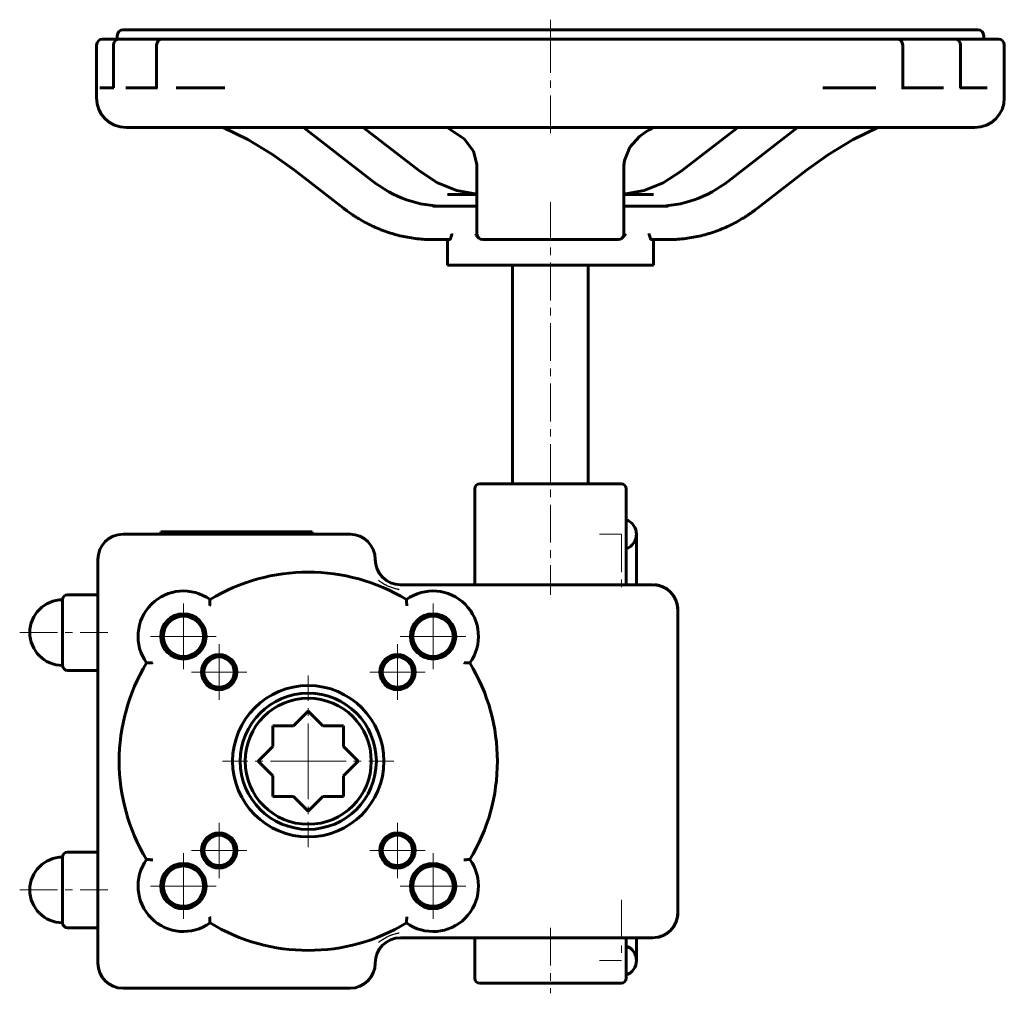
# Model space of a CAD drawing. Header units: millimetres. Extents: x -99 to 97, y -96 to 97.
import ezdxf

# ---------------------------------------------------------------- set-up
doc = ezdxf.new("R2010")
doc.units = ezdxf.units.MM
for name, pattern in [('K5LT-1', [0]), ('K5LT_AXLED', [12, 7.5, -1.5, 1.5, -1.5]), ('K5LT_BASIC', [0])]:
    doc.linetypes.add(name, pattern=pattern)
doc.layers.add('Системный слой (1)', color=7, linetype='Continuous', true_color=0x6c6c6c)

# ---------------------------------------------------------------- blocks, each defined once
blk = doc.blocks.new('U0')
at = {"layer": 'Системный слой (1)', "color": 143, "linetype": 'K5LT_BASIC', "lineweight": 60, "true_color": 0x33acca}
for start, end in [(338.3902, 0), (312.8378, 325.3424), (283.6542, 296.597)]:
    blk.add_arc((26.88, -80), 5, start, end, dxfattribs=at)
blk = doc.blocks.new('U1')
at = {"layer": 'Системный слой (1)', "color": 143, "linetype": 'K5LT_BASIC', "lineweight": 60, "true_color": 0x33acca}
for p, q in [((-7.37, -94), (6.63, -94)), ((6.63, -94), (20.63, -94))]:
    blk.add_line(p, q, dxfattribs=at)
blk = doc.blocks.new('U2')
at = {"layer": 'Системный слой (1)', "color": 143, "linetype": 'K5LT_BASIC', "lineweight": 60, "true_color": 0x33acca}
for p, q in [((25.56, 74.78), (24.26, 73.83)), ((26.31, 75.23), (25.56, 74.78)), ((26.7, 75.44), (26.31, 75.23)), ((26.9, 75.54), (26.7, 75.44)), ((27.01, 75.59), (26.9, 75.54)), ((27.06, 75.62), (27.01, 75.59)), ((27.08, 75.63), (27.06, 75.62)), ((27.1, 75.64), (27.08, 75.63)), ((27.11, 75.64), (27.1, 75.64)), ((27.1, 75.64), (27.1, 75.64)), ((27.12, 75.64), (27.11, 75.64)), ((27.11, 75.64), (27.11, 75.64)), ((27.11, 75.64), (27.11, 75.64)), ((27.11, 75.64), (27.11, 75.64)), ((27.13, 75.65), (27.12, 75.65)), ((27.12, 75.65), (27.12, 75.65)), ((27.12, 75.65), (27.12, 75.65)), ((27.12, 75.65), (27.12, 75.65)), ((27.12, 75.65), (27.12, 75.64)), ((24.26, 73.83), (22.37, 71.75)), ((22.37, 71.75), (21.29, 69.08)), ((21.29, 69.08), (21.2, 68.1))]:
    blk.add_line(p, q, dxfattribs=at)
blk = doc.blocks.new('U3')
at = {"layer": 'Системный слой (1)', "color": 143, "linetype": 'K5LT_BASIC', "lineweight": 60, "true_color": 0x33acca}
for p, q in [((-15.74, 64.69), (-19.29, 66.95)), ((-11.93, 63.17), (-15.74, 64.69)), ((-7.95, 62.42), (-11.93, 63.17))]:
    blk.add_line(p, q, dxfattribs=at)
blk = doc.blocks.new('U4')
at = {"layer": 'Системный слой (1)', "color": 143, "linetype": 'K5LT_BASIC', "lineweight": 60, "true_color": 0x33acca}
for p, q in [((-58.3, 75.65), (-53.37, 73.22)), ((-53.37, 73.22), (-48.52, 70.3)), ((-48.52, 70.3), (-44.14, 67.18)), ((-44.14, 67.18), (-44.14, 67.18)), ((-44.14, 67.18), (-44.14, 67.18))]:
    blk.add_line(p, q, dxfattribs=at)
blk = doc.blocks.new('U5')
at = {"layer": 'Системный слой (1)', "color": 143, "linetype": 'K5LT_BASIC', "lineweight": 60, "true_color": 0x33acca}
for p, q in [((-8.19, 54.46), (-8.26, 54.57)), ((-8.26, 54.57), (-8.26, 54.57)), ((-8.08, 54.31), (-8.19, 54.46)), ((-7.99, 54.18), (-8.08, 54.31)), ((-7.91, 54.08), (-7.99, 54.18)), ((-7.83, 53.97), (-7.91, 54.08)), ((-7.76, 53.89), (-7.83, 53.97)), ((-7.72, 53.85), (-7.76, 53.89)), ((-7.7, 53.83), (-7.72, 53.85)), ((-7.69, 53.82), (-7.7, 53.83)), ((-7.65, 53.78), (-7.69, 53.82)), ((-7.5, 53.66), (-7.65, 53.78))]:
    blk.add_line(p, q, dxfattribs=at)
blk = doc.blocks.new('U6')
at = {"layer": 'Системный слой (1)', "color": 143, "linetype": 'K5LT_BASIC', "lineweight": 60, "true_color": 0x33acca}
for q in [(70.28, 93.14), (75.31, 93.14)]:
    blk.add_line((75.31, 93.14), q, dxfattribs=at)
blk = doc.blocks.new('U7')
at = {"layer": 'Системный слой (1)', "color": 143, "linetype": 'K5LT_BASIC', "lineweight": 60, "true_color": 0x33acca}
for p, q in [((71.56, 75.65), (66.63, 73.22)), ((66.63, 73.22), (61.78, 70.31)), ((61.78, 70.31), (57.4, 67.18)), ((57.4, 67.18), (57.4, 67.18)), ((57.4, 67.18), (57.4, 67.18))]:
    blk.add_line(p, q, dxfattribs=at)
blk = doc.blocks.new('U8')
at = {"layer": 'Системный слой (1)', "color": 143, "linetype": 'K5LT_BASIC', "lineweight": 60, "true_color": 0x33acca}
for p, q in [((-13.86, 75.65), (-10.5, 73.39)), ((-10.5, 73.39), (-8.66, 70.96)), ((-8.66, 70.96), (-7.95, 68.29)), ((-7.95, 68.29), (-7.95, 68.1))]:
    blk.add_line(p, q, dxfattribs=at)
blk = doc.blocks.new('U9')
at = {"layer": 'Системный слой (1)', "color": 143, "linetype": 'K5LT_BASIC', "lineweight": 60, "true_color": 0x33acca}
for p, q in [((29, 64.69), (32.54, 66.95)), ((25.18, 63.17), (29, 64.69)), ((21.2, 62.42), (25.18, 63.17))]:
    blk.add_line(p, q, dxfattribs=at)
blk = doc.blocks.new('U10')
at = {"layer": 'Системный слой (1)', "color": 30, "linetype": 'K5LT_AXLED', "lineweight": 18, "true_color": 0xff8000}
for q in [(-66.15, -68.25), (-72.65, -74.75), (-59.65, -74.75), (-66.15, -81.25)]:
    blk.add_line((-66.15, -74.75), q, dxfattribs=at)
blk = doc.blocks.new('U11')
at = {"layer": 'Системный слой (1)', "color": 30, "linetype": 'K5LT_AXLED', "lineweight": 18, "true_color": 0xff8000}
for q in [(-66.15, -18.75), (-72.65, -25.25), (-59.65, -25.25), (-66.15, -31.75)]:
    blk.add_line((-66.15, -25.25), q, dxfattribs=at)
blk = doc.blocks.new('U12')
at = {"layer": 'Системный слой (1)', "color": 30, "linetype": 'K5LT_AXLED', "lineweight": 18, "true_color": 0xff8000}
for q in [(-59.08, -62.18), (-64.58, -67.68), (-53.58, -67.68), (-59.08, -73.18)]:
    blk.add_line((-59.08, -67.68), q, dxfattribs=at)
blk = doc.blocks.new('U13')
at = {"layer": 'Системный слой (1)', "color": 30, "linetype": 'K5LT_AXLED', "lineweight": 18, "true_color": 0xff8000}
for q in [(-59.08, -26.82), (-64.58, -32.32), (-53.58, -32.32), (-59.08, -37.82)]:
    blk.add_line((-59.08, -32.32), q, dxfattribs=at)
blk = doc.blocks.new('U14')
at = {"layer": 'Системный слой (1)', "color": 30, "linetype": 'K5LT_AXLED', "lineweight": 18, "true_color": 0xff8000}
for q in [(-41.4, -33), (-58.4, -50), (-24.4, -50), (-41.4, -67)]:
    blk.add_line((-41.4, -50), q, dxfattribs=at)
blk = doc.blocks.new('U15')
at = {"layer": 'Системный слой (1)', "color": 30, "linetype": 'K5LT_AXLED', "lineweight": 18, "true_color": 0xff8000}
for q in [(-23.72, -62.18), (-29.22, -67.68), (-18.22, -67.68), (-23.72, -73.18)]:
    blk.add_line((-23.72, -67.68), q, dxfattribs=at)
blk = doc.blocks.new('U16')
at = {"layer": 'Системный слой (1)', "color": 30, "linetype": 'K5LT_AXLED', "lineweight": 18, "true_color": 0xff8000}
for q in [(-23.72, -26.82), (-29.22, -32.32), (-18.22, -32.32), (-23.72, -37.82)]:
    blk.add_line((-23.72, -32.32), q, dxfattribs=at)
blk = doc.blocks.new('U17')
at = {"layer": 'Системный слой (1)', "color": 30, "linetype": 'K5LT_AXLED', "lineweight": 18, "true_color": 0xff8000}
for q in [(-16.65, -68.25), (-23.15, -74.75), (-10.15, -74.75), (-16.65, -81.25)]:
    blk.add_line((-16.65, -74.75), q, dxfattribs=at)
blk = doc.blocks.new('U18')
at = {"layer": 'Системный слой (1)', "color": 30, "linetype": 'K5LT_AXLED', "lineweight": 18, "true_color": 0xff8000}
for q in [(-16.65, -18.75), (-23.15, -25.25), (-10.15, -25.25), (-16.65, -31.75)]:
    blk.add_line((-16.65, -25.25), q, dxfattribs=at)

msp = doc.modelspace()

# ---------------------------------------------------------------- linework, layer by layer
at = {"layer": 'Системный слой (1)', "color": 30, "linetype": 'K5LT_AXLED', "lineweight": 18, "true_color": 0xff8000}
for p, q in [((6.63, 97), (6.63, 91.14)), ((6.63, 93.98), (6.63, 73.65)), ((6.63, 60.85), (6.63, -17)), ((16.36, -5), (20.69, -5)), ((20.69, -5), (20.69, -17)), ((-98.62, -24.49), (-81.12, -24.49)), ((-98.62, -75.51), (-81.12, -75.51)), ((20.69, -77.5), (20.69, -89.5)), ((6.63, -83), (6.63, -96)), ((20.69, -89.5), (16.36, -89.5))]:
    msp.add_line(p, q, dxfattribs=at)
at = {"layer": 'Системный слой (1)', "color": 143, "linetype": 'K5LT_BASIC', "lineweight": 60, "true_color": 0x33acca}
for p, q in [((-79.28, 93.14), (-79.28, 93.83)), ((91.37, 95), (-78.11, 95)), ((-64.5, 95), (-62.72, 95)), ((-62.72, 95), (-62.59, 95)), ((92.54, 93.14), (92.54, 93.83)), ((-83.36, 81.48), (-83.36, 91.98)), ((-81.55, 93.14), (-82.19, 93.14)), ((-77.93, 93.14), (-81.55, 93.14)), ((-80.02, 91.98), (-80.02, 83.52)), ((-76.49, 93.14), (-78.85, 93.14)), ((-70.12, 93.14), (-76.49, 93.14)), ((-71.46, 91.98), (-71.46, 83.52)), ((-66.63, 93.14), (-70.3, 93.14)), ((-57.1, 93.14), (-66.63, 93.14)), ((59.96, 93.14), (-57.1, 93.14)), ((70.28, 93.14), (59.96, 93.14)), ((83.55, 93.14), (75.31, 93.14)), ((76.48, 91.98), (76.48, 91.98)), ((76.48, 83.52), (76.48, 91.98)), ((76.48, 91.98), (76.48, 91.98)), ((86.76, 93.14), (83.55, 93.14)), ((92.08, 93.14), (86.34, 93.14)), ((87.92, 83.52), (87.92, 91.98)), ((95.45, 93.14), (92.08, 93.14)), ((96.62, 81.48), (96.62, 91.98)), ((-79.97, 83.52), (-82.71, 83.52)), ((-71.31, 83.52), (-77.58, 83.52)), ((-57.93, 83.52), (-67.59, 83.52)), ((71.11, 83.52), (60.66, 83.52)), ((84.56, 83.52), (76.21, 83.52)), ((93.2, 83.52), (87.81, 83.52)), ((-77.53, 75.65), (90.79, 75.65)), ((-28.73, 65.06), (-42.37, 75.65)), ((-19.29, 66.95), (-30.5, 75.65)), ((32.54, 66.95), (43.75, 75.65)), ((41.98, 65.06), (55.63, 75.65)), ((-34.41, 59.62), (-44.14, 67.18)), ((-7.95, 68.1), (-7.95, 60.54)), ((-7.95, 68.1), (-7.95, 68.1)), ((21.2, 60.54), (21.2, 68.1)), ((47.66, 59.62), (57.4, 67.18)), ((-7.95, 62.35), (-13.82, 62.35)), ((-7.95, 60.54), (-7.95, 54.57)), ((27.07, 62.35), (21.2, 62.35)), ((21.2, 54.57), (21.2, 60.54)), ((-12.85, 60.02), (-16.73, 60.02)), ((-11.78, 60.02), (-12.85, 60.02)), ((-7.95, 60.02), (-11.78, 60.02)), ((25.04, 60.02), (21.2, 60.02)), ((26.11, 60.02), (25.04, 60.02)), ((29.99, 60.02), (26.11, 60.02)), ((-16.73, 53.41), (-13.4, 53.41)), ((-13.78, 48.36), (-13.78, 53.41)), ((-6.78, 53.41), (-0.19, 53.41)), ((13.44, 53.41), (20.04, 53.41)), ((26.65, 53.41), (29.99, 53.41)), ((27.03, 48.36), (27.03, 53.41)), ((-13.78, 48.36), (27.03, 48.36)), ((-0.87, 5), (-0.87, 48.36)), ((14.13, 5), (14.13, 48.36)), ((-8.37, -15), (-8.37, 4)), ((20.63, 5), (-7.37, 5)), ((21.63, -15), (21.63, 4)), ((-33.12, -5), (-78.12, -5)), ((-70.62, -5), (-70.62, -4.5)), ((-70.62, -4.5), (-40.62, -4.5)), ((-40.62, -5), (-40.62, -4.5)), ((23.69, -5), (23.69, -15)), ((-83.12, -10), (-83.12, -90)), ((6.63, -15), (-23.12, -15)), ((26.88, -15), (6.63, -15)), ((-83.12, -16.99), (-89.12, -16.99)), ((-90.12, -17.99), (-90.12, -30.99)), ((31.88, -80), (31.88, -20)), ((-83.12, -31.99), (-89.12, -31.99)), ((-41.4, -40.1), (-44.3, -43)), ((-38.5, -43), (-41.4, -40.1)), ((-44.3, -43), (-48.4, -43)), ((-48.4, -43), (-48.4, -47.1)), ((-34.4, -43), (-38.5, -43)), ((-34.4, -47.1), (-34.4, -43)), ((-48.4, -47.1), (-51.3, -50)), ((-31.5, -50), (-34.4, -47.1)), ((-51.3, -50), (-48.4, -52.9)), ((-34.4, -52.9), (-31.5, -50)), ((-48.4, -52.9), (-48.4, -57)), ((-34.4, -57), (-34.4, -52.9)), ((-48.4, -57), (-44.3, -57)), ((-44.3, -57), (-41.4, -59.9)), ((-41.4, -59.9), (-38.5, -57)), ((-38.5, -57), (-34.4, -57)), ((-83.12, -68.01), (-89.12, -68.01)), ((-90.12, -69.01), (-90.12, -82.01)), ((-83.12, -83.01), (-89.12, -83.01)), ((-23.12, -85), (6.63, -85)), ((-8.37, -93), (-8.37, -85)), ((6.63, -85), (26.88, -85)), ((21.63, -93), (21.63, -85)), ((23.69, -85), (23.69, -89.5)), ((-78.12, -95), (-33.12, -95))]:
    msp.add_line(p, q, dxfattribs=at)
for centre, radius in [((-66.15, -25.25), 4.5), ((-66.15, -25.25), 4), ((-16.65, -25.25), 4.5), ((-16.65, -25.25), 4), ((-59.08, -32.32), 3.5), ((-23.72, -32.32), 3.5), ((-59.08, -32.32), 3), ((-23.72, -32.32), 3), ((-41.4, -50), 15), ((-41.4, -50), 13.5), ((-41.4, -50), 12.5), ((-59.08, -67.68), 3.5), ((-23.72, -67.68), 3.5), ((-59.08, -67.68), 3), ((-23.72, -67.68), 3), ((-66.15, -74.75), 4.5), ((-16.65, -74.75), 4.5), ((-66.15, -74.75), 4), ((-16.65, -74.75), 4)]:
    msp.add_circle(centre, radius, dxfattribs=at)
for centre, radius, start, end in [((-78.11, 93.83), 1.17, 90, 180), ((91.37, 93.83), 1.17, 0, 90), ((-82.19, 91.98), 1.17, 90, 180), ((-78.85, 91.98), 1.17, 90, 180), ((-70.3, 91.98), 1.17, 90, 180), ((75.31, 91.98), 1.17, 0, 90), ((75.31, 91.98), 1.17, 89.999, 90), ((86.76, 91.98), 1.17, 0, 90), ((95.45, 91.98), 1.17, 0, 90), ((-77.53, 81.48), 5.83, 180, 270), ((90.79, 81.48), 5.83, 270, 0), ((-6.78, 54.57), 1.17, 180, 270), ((20.04, 54.57), 1.17, 270, 0), ((-7.37, 4), 1, 90, 180), ((20.63, 4), 1, 0, 90), ((20.69, -5), 3, 0, 71.8338), ((-78.12, -10), 5, 90, 180), ((-33.12, -10), 5, 0, 90), ((20.69, -5), 3, 288.1662, 0), ((-23.12, -10), 5, 180, 270), ((-41.4, -50), 37.5, 58.7061, 121.2939), ((26.88, -20), 5, 0, 90), ((26.88, -20), 5, 0, 88.1604), ((-89.12, -17.99), 1, 90, 180), ((-66.15, -25.25), 9, 54.1562, 215.8438), ((-16.65, -25.25), 9, 324.1562, 125.8438), ((-90.12, -24.49), 6.5, 90, 180), ((-90.12, -24.49), 6.5, 180, 270), ((-89.12, -30.99), 1, 180, 270), ((-41.4, -50), 37.5, 148.7061, 211.2939), ((-41.4, -50), 37.5, 328.7061, 31.2939), ((-89.12, -69.01), 1, 90, 180), ((-90.12, -75.51), 6.5, 90, 180), ((-66.15, -74.75), 9, 144.1562, 305.8438), ((-16.65, -74.75), 9, 234.1562, 35.8438), ((-90.12, -75.51), 6.5, 180, 270), ((26.88, -80), 5, 270, 0), ((-89.12, -82.01), 1, 180, 270), ((-41.4, -50), 37.5, 238.7061, 301.2939), ((-23.12, -90), 5, 90, 180), ((20.69, -89.5), 3, 0, 71.8338), ((20.69, -89.5), 3, 288.1662, 0), ((-78.12, -90), 5, 180, 270), ((-33.12, -90), 5, 270, 0), ((-7.37, -93), 1, 180, 270), ((20.63, -93), 1, 270, 0)]:
    msp.add_arc(centre, radius, start, end, dxfattribs=at)
for centre, major_axis, ratio, start_param, end_param in [((75.31, 91.98), (0, 1.17), 0.999998, 4.712389, 6.283185), ((-43.42, 68.1), (-0.715, -0.921), 0.414962, 0, 0.001304), ((-22.52, 68.1), (-14.57, 0), 0.72598, 3.141593, 3.142057), ((35.78, 68.1), (-14.57, 0), 0.72598, 6.282854, 6.283185), ((56.68, 68.1), (0.715, -0.921), 0.414962, 0, 0.00018), ((-14.4, 89.67), (0, -29.65), 0.866025, 5.691359, 6.283185), ((27.66, 89.67), (0, -29.65), 0.866025, 0, 0.591826)]:
    msp.add_ellipse(centre, major_axis=major_axis, ratio=ratio, start_param=start_param, end_param=end_param, dxfattribs=at)
for points, knots in [([(-16.73, 53.41), (-17.76, 53.41), (-18.78, 53.46), (-20.83, 53.69), (-21.85, 53.87), (-23.87, 54.32), (-24.87, 54.61), (-26.86, 55.3), (-27.84, 55.71), (-29.69, 56.58), (-30.56, 57.05), (-31.62, 57.69), (-31.83, 57.82), (-32.24, 58.08), (-32.44, 58.21), (-33.24, 58.74), (-33.83, 59.17), (-34.41, 59.62)], [0, 0, 0, 0, 3.442093, 3.442093, 6.891044, 6.891044, 10.360423, 10.360423, 13.864832, 13.864832, 17.078686, 17.078686, 17.88971, 17.88971, 18.651581, 18.651581, 21, 21, 21, 21]), ([(29.99, 53.41), (31.01, 53.41), (32.04, 53.46), (34.08, 53.69), (35.1, 53.87), (37.12, 54.32), (38.13, 54.61), (40.12, 55.3), (41.1, 55.7), (42.95, 56.58), (43.81, 57.05), (44.87, 57.69), (45.09, 57.82), (45.5, 58.08), (45.69, 58.21), (46.49, 58.74), (47.08, 59.17), (47.66, 59.62)], [0, 0, 0, 0, 3.441088, 3.441088, 6.89007, 6.89007, 10.359441, 10.359441, 13.863839, 13.863839, 17.078686, 17.078686, 17.889711, 17.889711, 18.651581, 18.651581, 21, 21, 21, 21]), ([(-13.2, 53.63), (-13.21, 53.59), (-13.25, 53.52), (-13.3, 53.45), (-13.35, 53.41), (-13.38, 53.41), (-13.4, 53.41)], [0, 0, 0, 0, 1.942006, 3.637073, 5.295685, 7, 7, 7, 7]), ([(-12.9, 54.57), (-12.9, 54.57), (-12.9, 54.57), (-12.94, 54.41), (-13.03, 54.07), (-13.15, 53.76), (-13.17, 53.69), (-13.2, 53.63)], [-0.00044721, -0.00044721, -0.00044721, -0.00044721, 0, 0, 0.05674813, 0.05674813, 0.07048479, 0.07048479, 0.07048479, 0.07048479]), ([(13.44, 53.41), (12.63, 53.41), (11.81, 53.41), (9.52, 53.42), (8.05, 53.43), (5.2, 53.43), (3.73, 53.42), (1.45, 53.41), (0.62, 53.41), (-0.19, 53.41)], [11.218417, 11.218417, 11.218417, 11.218417, 11.428997, 11.428997, 11.795788, 11.795788, 12.162579, 12.162579, 12.373158, 12.373158, 12.373158, 12.373158]), ([(21.52, 54.57), (21.52, 54.57), (21.52, 54.57), (21.41, 54.41), (21.2, 54.07), (20.88, 53.76), (20.81, 53.69), (20.73, 53.63)], [-0.00044721, -0.00044721, -0.00044721, -0.00044721, 0, 0, 0.05674814, 0.05674814, 0.07048479, 0.07048479, 0.07048479, 0.07048479]), ([(26.45, 53.63), (26.43, 53.69), (26.4, 53.76), (26.29, 54.07), (26.2, 54.41), (26.16, 54.57), (26.16, 54.57), (26.16, 54.57)], [0.26224146, 0.26224146, 0.26224146, 0.26224146, 0.27597812, 0.27597812, 0.33272623, 0.33272623, 0.33317345, 0.33317345, 0.33317345, 0.33317345]), ([(26.65, 53.41), (26.64, 53.41), (26.61, 53.41), (26.55, 53.46), (26.5, 53.53), (26.46, 53.6), (26.45, 53.63)], [0, 0, 0, 0, 1.786263, 3.439206, 5.630434, 7, 7, 7, 7]), ([(28.83, -15.4), (28.78, -15.38), (28.73, -15.36), (28.66, -15.33), (28.64, -15.32), (28.61, -15.31), (28.59, -15.3), (28.56, -15.29), (28.54, -15.29), (28.52, -15.28), (28.51, -15.28), (28.5, -15.27), (28.49, -15.27), (28.48, -15.26), (28.47, -15.26), (28.46, -15.26), (28.46, -15.26), (28.45, -15.25), (28.45, -15.25), (28.44, -15.25), (28.43, -15.25), (28.41, -15.24), (28.39, -15.24), (28.35, -15.22), (28.32, -15.21), (28.24, -15.19), (28.18, -15.17), (28.02, -15.13), (27.91, -15.11), (27.7, -15.07), (27.59, -15.05), (27.41, -15.03), (27.34, -15.02), (27.27, -15.01)], [0, 0, 0, 0, 2.016674, 2.016674, 2.786299, 2.786299, 3.518867, 3.518867, 4.038546, 4.038546, 4.407203, 4.407203, 4.668727, 4.668727, 4.85425, 4.85425, 5.039772, 5.039772, 5.189958, 5.189958, 5.472661, 5.472661, 6.029232, 6.029232, 7.142374, 7.142374, 9.350989, 9.350989, 13.350989, 13.350989, 17.350989, 17.350989, 20, 20, 20, 20]), ([(31.09, -17.31), (31.02, -17.19), (30.93, -17.07), (30.76, -16.85), (30.68, -16.75), (30.49, -16.54), (30.4, -16.45), (30.28, -16.34), (30.26, -16.32), (30.23, -16.29), (30.21, -16.27), (30.18, -16.25), (30.17, -16.24), (30.16, -16.23), (30.15, -16.22), (30.15, -16.21), (30.14, -16.21), (30.14, -16.21), (30.13, -16.2), (30.13, -16.2), (30.13, -16.2), (30.12, -16.19), (30.12, -16.19), (30.1, -16.18), (30.1, -16.17), (30.07, -16.15), (30.05, -16.14), (30, -16.1), (29.97, -16.07), (29.87, -15.99), (29.8, -15.94), (29.71, -15.88), (29.7, -15.87), (29.68, -15.86)], [0, 0, 0, 0, 4.4, 4.4, 8.8, 8.8, 13.2, 13.2, 14.008577, 14.008577, 14.794066, 14.794066, 15.216332, 15.216332, 15.443335, 15.443335, 15.565368, 15.565368, 15.687401, 15.687401, 15.78619, 15.78619, 15.972145, 15.972145, 16.338243, 16.338243, 17.058818, 17.058818, 18.499967, 18.499967, 21.359022, 21.359022, 22, 22, 22, 22]), ([(-60.88, -17.96), (-60.88, -17.96), (-60.88, -17.96), (-60.88, -17.98), (-60.88, -18.01), (-60.88, -18.06), (-60.89, -18.15), (-60.89, -18.29), (-60.9, -18.45), (-60.91, -18.63), (-60.92, -18.79), (-60.93, -18.96), (-60.94, -19.09), (-60.95, -19.17)], [0, 0, 0, 0, 1.077775, 1.615521, 2.376116, 3.390843, 4.742384, 6.287742, 8.046061, 9.629694, 10.95787, 11.976289, 14, 14, 14, 14]), ([(-21.92, -17.96), (-21.92, -17.96), (-21.92, -17.96), (-21.92, -17.98), (-21.92, -18.01), (-21.92, -18.06), (-21.92, -18.15), (-21.91, -18.29), (-21.9, -18.45), (-21.89, -18.63), (-21.88, -18.79), (-21.87, -18.96), (-21.86, -19.09), (-21.86, -19.17)], [0, 0, 0, 0, 1.077775, 1.615521, 2.376116, 3.390843, 4.742384, 6.287742, 8.046061, 9.629694, 10.95787, 11.976289, 14, 14, 14, 14]), ([(31.88, -19.92), (31.88, -19.83), (31.88, -19.73), (31.86, -19.53), (31.85, -19.43), (31.82, -19.21), (31.8, -19.1), (31.75, -18.86), (31.72, -18.74), (31.68, -18.59), (31.67, -18.56), (31.66, -18.52), (31.65, -18.52), (31.65, -18.51), (31.65, -18.5), (31.65, -18.5), (31.65, -18.5), (31.65, -18.49), (31.65, -18.49), (31.65, -18.48), (31.64, -18.48), (31.64, -18.47), (31.64, -18.47), (31.63, -18.45), (31.63, -18.43), (31.62, -18.39), (31.61, -18.37), (31.58, -18.29), (31.56, -18.24), (31.51, -18.1), (31.47, -18), (31.42, -17.91)], [0, 0, 0, 0, 2.830358, 2.830358, 5.941825, 5.941825, 9.473179, 9.473179, 13.600819, 13.600819, 14.547174, 14.547174, 14.829047, 14.829047, 14.912054, 14.912054, 14.995062, 14.995062, 15.062257, 15.062257, 15.184788, 15.184788, 15.406134, 15.406134, 15.864638, 15.864638, 16.781645, 16.781645, 18.599848, 18.599848, 22.263112, 22.263112, 22.263112, 22.263112]), ([(-73.45, -30.52), (-73.45, -30.52), (-73.44, -30.52), (-73.42, -30.52), (-73.39, -30.52), (-73.34, -30.52), (-73.25, -30.51), (-73.11, -30.51), (-72.95, -30.5), (-72.77, -30.49), (-72.62, -30.48), (-72.44, -30.47), (-72.31, -30.46), (-72.23, -30.45)], [0, 0, 0, 0, 1.077775, 1.615521, 2.376116, 3.390843, 4.742384, 6.287742, 8.046061, 9.629694, 10.95787, 11.976289, 14, 14, 14, 14]), ([(-9.36, -30.52), (-9.36, -30.52), (-9.36, -30.52), (-9.38, -30.52), (-9.41, -30.52), (-9.46, -30.52), (-9.55, -30.51), (-9.69, -30.51), (-9.86, -30.5), (-10.03, -30.49), (-10.19, -30.48), (-10.37, -30.47), (-10.49, -30.46), (-10.58, -30.45)], [0, 0, 0, 0, 1.077775, 1.615521, 2.376116, 3.390843, 4.742384, 6.287742, 8.046061, 9.629694, 10.95787, 11.976289, 14, 14, 14, 14]), ([(-73.45, -69.48), (-73.45, -69.48), (-73.44, -69.48), (-73.42, -69.48), (-73.39, -69.48), (-73.34, -69.48), (-73.25, -69.49), (-73.11, -69.49), (-72.95, -69.5), (-72.77, -69.51), (-72.62, -69.52), (-72.44, -69.53), (-72.31, -69.54), (-72.23, -69.55)], [0, 0, 0, 0, 1.077775, 1.615521, 2.376116, 3.390843, 4.742384, 6.287742, 8.046061, 9.629694, 10.95787, 11.976289, 14, 14, 14, 14]), ([(-9.36, -69.48), (-9.36, -69.48), (-9.36, -69.48), (-9.38, -69.48), (-9.41, -69.48), (-9.46, -69.48), (-9.55, -69.49), (-9.69, -69.49), (-9.86, -69.5), (-10.03, -69.51), (-10.19, -69.52), (-10.37, -69.53), (-10.49, -69.54), (-10.58, -69.55)], [0, 0, 0, 0, 1.077775, 1.615521, 2.376116, 3.390843, 4.742384, 6.287742, 8.046061, 9.629694, 10.95787, 11.976289, 14, 14, 14, 14]), ([(-60.88, -82.04), (-60.88, -82.04), (-60.88, -82.04), (-60.88, -82.02), (-60.88, -81.99), (-60.88, -81.94), (-60.89, -81.85), (-60.89, -81.71), (-60.9, -81.55), (-60.91, -81.37), (-60.92, -81.21), (-60.93, -81.04), (-60.94, -80.91), (-60.95, -80.83)], [0, 0, 0, 0, 1.077775, 1.615521, 2.376116, 3.390843, 4.742384, 6.287742, 8.046061, 9.629694, 10.95787, 11.976289, 14, 14, 14, 14]), ([(-21.92, -82.04), (-21.92, -82.04), (-21.92, -82.04), (-21.92, -82.02), (-21.92, -81.99), (-21.92, -81.94), (-21.92, -81.85), (-21.91, -81.71), (-21.9, -81.55), (-21.89, -81.37), (-21.88, -81.21), (-21.87, -81.04), (-21.86, -80.91), (-21.86, -80.83)], [0, 0, 0, 0, 1.077775, 1.615521, 2.376116, 3.390843, 4.742384, 6.287742, 8.046061, 9.629694, 10.95787, 11.976289, 14, 14, 14, 14]), ([(31.37, -82.21), (31.4, -82.15), (31.42, -82.1), (31.48, -81.98), (31.5, -81.92), (31.53, -81.85), (31.53, -81.85), (31.55, -81.79), (31.57, -81.73), (31.59, -81.67), (31.6, -81.67), (31.6, -81.66), (31.6, -81.65), (31.61, -81.63), (31.61, -81.62), (31.62, -81.61), (31.62, -81.6), (31.62, -81.59), (31.63, -81.58), (31.63, -81.57), (31.63, -81.56), (31.63, -81.55), (31.64, -81.55), (31.64, -81.54), (31.64, -81.54), (31.64, -81.53), (31.64, -81.53), (31.64, -81.52), (31.65, -81.52), (31.65, -81.51), (31.65, -81.51), (31.65, -81.51), (31.65, -81.51), (31.65, -81.5), (31.65, -81.5), (31.65, -81.49), (31.65, -81.49), (31.66, -81.48), (31.66, -81.47), (31.67, -81.45), (31.67, -81.44), (31.69, -81.38), (31.7, -81.33), (31.72, -81.28)], [0, 0, 0, 0, 4.2, 4.2, 8.4, 8.4, 8.809896, 8.809896, 12.6, 12.6, 12.804581, 12.804581, 13.423848, 13.423848, 13.953834, 13.953834, 14.407411, 14.407411, 14.795596, 14.795596, 15.127816, 15.127816, 15.41214, 15.41214, 15.655472, 15.655472, 15.863723, 15.863723, 16.04195, 16.04195, 16.194483, 16.194483, 16.347015, 16.347015, 16.470496, 16.470496, 16.702931, 16.702931, 17.160539, 17.160539, 18.075756, 18.075756, 21, 21, 21, 21]), ([(31.78, -81.02), (31.79, -80.96), (31.8, -80.91), (31.82, -80.79), (31.83, -80.73), (31.85, -80.61), (31.85, -80.55), (31.86, -80.48), (31.86, -80.46), (31.86, -80.45), (31.86, -80.44), (31.86, -80.44), (31.86, -80.43), (31.86, -80.42), (31.87, -80.42), (31.87, -80.4), (31.87, -80.38), (31.87, -80.34), (31.87, -80.32), (31.88, -80.24), (31.88, -80.18), (31.88, -80.12)], [0, 0, 0, 0, 3.967235, 3.967235, 7.934469, 7.934469, 11.901704, 11.901704, 12.781861, 12.781861, 13.008785, 13.008785, 13.221957, 13.221957, 13.648301, 13.648301, 14.494113, 14.494113, 16.171984, 16.171984, 19.836173, 19.836173, 19.836173, 19.836173]), ([(29.79, -84.07), (29.84, -84.03), (29.89, -83.99), (30, -83.91), (30.04, -83.87), (30.14, -83.79), (30.19, -83.75), (30.25, -83.7), (30.26, -83.69), (30.27, -83.67), (30.28, -83.67), (30.29, -83.66), (30.29, -83.66), (30.3, -83.65), (30.31, -83.64), (30.32, -83.63), (30.32, -83.63), (30.33, -83.62), (30.33, -83.62), (30.33, -83.62), (30.34, -83.61), (30.34, -83.61), (30.34, -83.61), (30.35, -83.61), (30.35, -83.6), (30.35, -83.6), (30.35, -83.6), (30.36, -83.6), (30.36, -83.59), (30.37, -83.58), (30.38, -83.58), (30.39, -83.56), (30.41, -83.55), (30.45, -83.5), (30.48, -83.47), (30.51, -83.44)], [0, 0, 0, 0, 3.8, 3.8, 7.6, 7.6, 11.4, 11.4, 12.265014, 12.265014, 12.575905, 12.575905, 12.913952, 12.913952, 13.376807, 13.376807, 13.706939, 13.706939, 13.942405, 13.942405, 14.110352, 14.110352, 14.278299, 14.278299, 14.367212, 14.367212, 14.505522, 14.505522, 14.762383, 14.762383, 15.266225, 15.266225, 16.254152, 16.254152, 19, 19, 19, 19]), ([(27.79, -84.92), (27.85, -84.91), (27.91, -84.89), (27.97, -84.88), (27.97, -84.88), (27.98, -84.88), (27.99, -84.88), (28.02, -84.87), (28.03, -84.87), (28.05, -84.86), (28.05, -84.86), (28.06, -84.86), (28.07, -84.86), (28.08, -84.86), (28.09, -84.85), (28.1, -84.85), (28.11, -84.85), (28.13, -84.84), (28.13, -84.84), (28.15, -84.84), (28.16, -84.84), (28.17, -84.83), (28.17, -84.83), (28.18, -84.83), (28.18, -84.83), (28.19, -84.83), (28.2, -84.82), (28.22, -84.82), (28.24, -84.81), (28.28, -84.8), (28.31, -84.79), (28.39, -84.77), (28.44, -84.75), (28.55, -84.71), (28.6, -84.7), (28.64, -84.68)], [0, 0, 0, 0, 3.619625, 3.619625, 3.640262, 3.640262, 4.391493, 4.391493, 5.07443, 5.07443, 5.598737, 5.598737, 5.695283, 5.695283, 6.259694, 6.259694, 6.772795, 6.772795, 7.23925, 7.23925, 7.705706, 7.705706, 7.93182, 7.93182, 8.173007, 8.173007, 8.640309, 8.640309, 9.544763, 9.544763, 11.353673, 11.353673, 14.911196, 14.911196, 18.098126, 18.098126, 18.098126, 18.098126])]:
    msp.add_open_spline(points, degree=3, knots=knots, dxfattribs=at)
at = {"layer": 'Системный слой (1)', "color": 7, "linetype": 'K5LT-1'}
for points, knots in [([(-23.35, -16), (-23.42, -15.98), (-23.59, -15.94), (-23.9, -15.87), (-24.4, -15.74), (-24.95, -15.56), (-25.42, -15.37), (-25.73, -15.23), (-25.95, -15.12), (-26.17, -15), (-26.46, -14.84), (-26.76, -14.64), (-27.07, -14.43), (-27.3, -14.26), (-27.44, -14.14), (-27.5, -14.1)], [0, 0, 0, 0, 5.285225, 12.52794, 23.336208, 42.197633, 54.222535, 60.234985, 66.247436, 72.268823, 78.290209, 90.332983, 97.979191, 105.625399, 111, 111, 111, 111]), ([(-27.5, -85.9), (-27.44, -85.86), (-27.3, -85.75), (-27.04, -85.56), (-26.62, -85.28), (-26.12, -84.98), (-25.67, -84.75), (-25.37, -84.61), (-25.14, -84.51), (-24.9, -84.42), (-24.59, -84.31), (-24.15, -84.18), (-23.71, -84.07), (-23.43, -84.02), (-23.35, -84)], [0, 0, 0, 0, 5.282002, 12.520302, 23.321051, 42.167439, 54.177304, 60.182237, 66.187169, 72.20846, 78.229751, 90.272333, 105.009475, 111, 111, 111, 111])]:
    msp.add_open_spline(points, degree=3, knots=knots, dxfattribs=at)

# ---------------------------------------------------------------- block references
at = {"layer": 'Системный слой (1)'}
for name in ['U6', 'U4', 'U8', 'U2', 'U7', 'U3', 'U9', 'U5', 'U11', 'U18', 'U13', 'U16', 'U14', 'U12', 'U15', 'U10', 'U17', 'U0', 'U1']:
    msp.add_blockref(name, (0, 0), dxfattribs=at)

doc.saveas('drawing.dxf')
